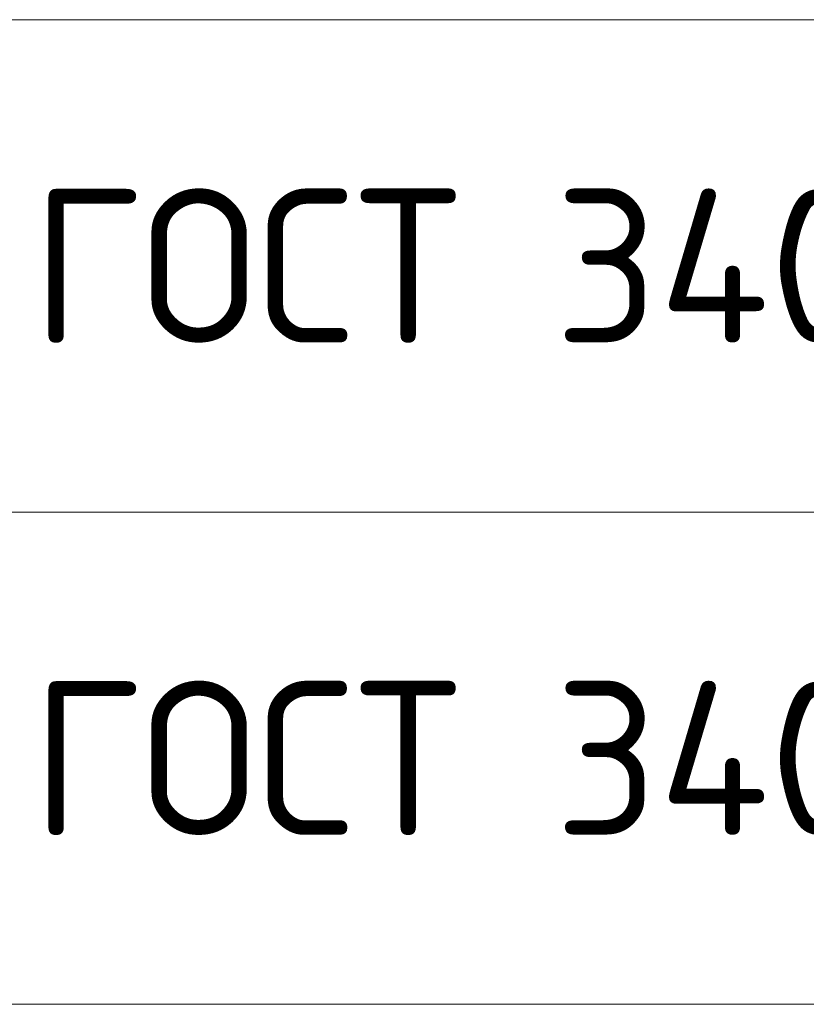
# Model space of a CAD drawing. Header units: metres. Extents: x -38 to 107, y -15 to 21.
# Tile 101 of 167: x 70.33 to 71.61, y 5.27 to 6.87. Entities that reach past the tile are written whole.
import ezdxf

# ---------------------------------------------------------------- set-up
doc = ezdxf.new("R2010")
doc.units = ezdxf.units.M
doc.layers.add('XR$4$Текст_ примечание', color=7, linetype='Continuous', lineweight=13)
doc.styles.add('ISOCPEUR', font='txt')

msp = doc.modelspace()

# ---------------------------------------------------------------- linework, layer by layer
at = {"layer": 'XR$4$Текст_ примечание', "color": 7, "linetype": 'Continuous', "lineweight": 13, "transparency": 33554687}
for p, q in [((86.4198, 6.8717), (67.9198, 6.8717)), ((86.4198, 6.0717), (67.9198, 6.0717)), ((86.4198, 5.2717), (67.9198, 5.2717))]:
    msp.add_line(p, q, dxfattribs=at)

# ---------------------------------------------------------------- texts
at = {"layer": 'XR$4$Текст_ примечание', "color": 7, "linetype": 'Continuous', "lineweight": 35, "transparency": 33554687, "char_height": 0.25, "width": 2.743715, "attachment_point": 7, "style": 'ISOCPEUR'}
for insert in [(70.3506, 6.3467), (70.3506, 5.5467)]:
    msp.add_mtext('\\W0.96;ГОСТ 34028-2016', dxfattribs=dict(at, insert=insert))

doc.saveas('drawing.dxf')
